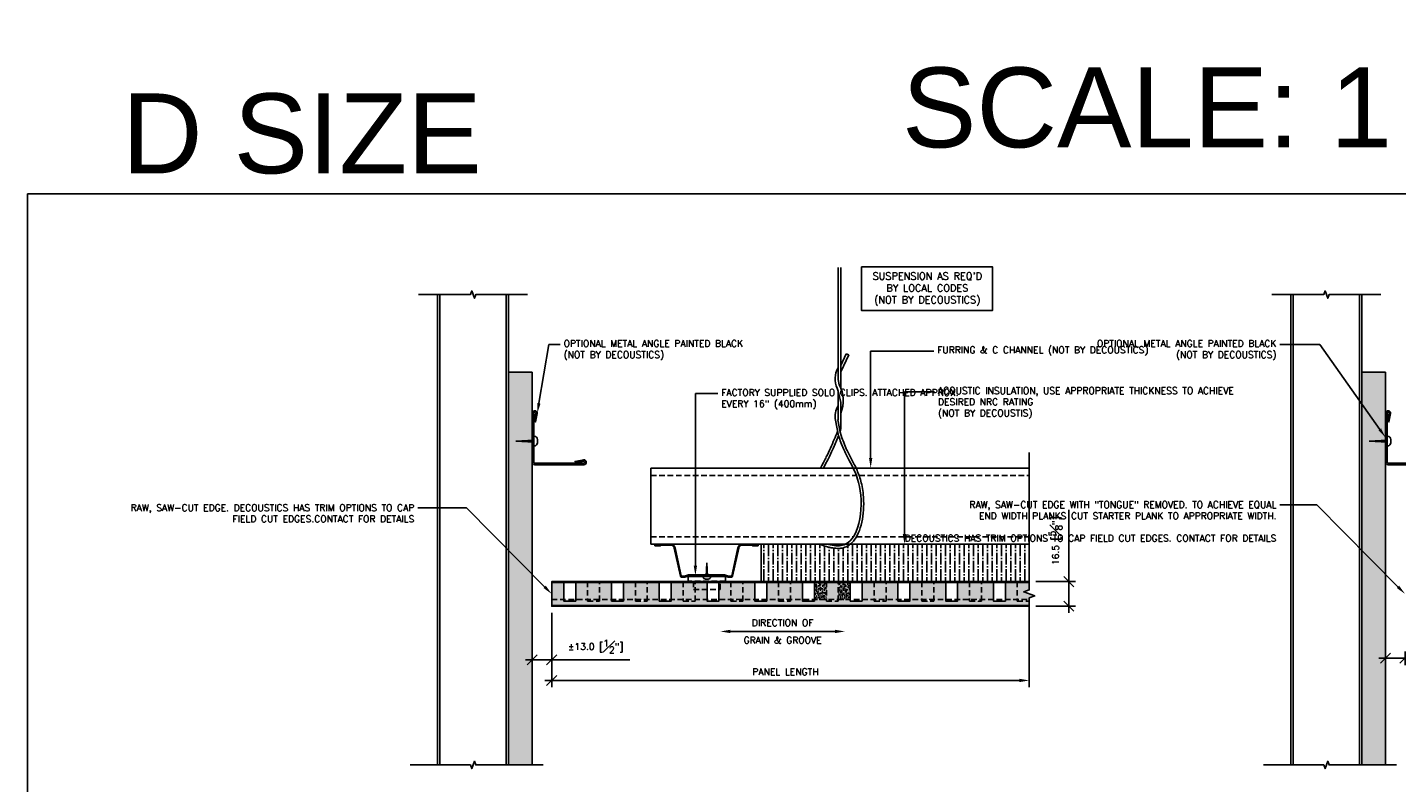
# Model space of a CAD drawing. Header units: millimetres. Extents: x 0 to 4899, y -1170 to 1886.
# Tile 6 of 13: x 279 to 1197, y 775 to 1282. Entities that reach past the tile are written whole.
import ezdxf
from ezdxf import colors
from ezdxf.entities.mleader import LeaderData, LeaderLine
from ezdxf.math import Vec2, Vec3

# ---------------------------------------------------------------- set-up
doc = ezdxf.new("R2010")
doc.units = ezdxf.units.MM
doc.header["$LTSCALE"] = 15
doc.header["$MEASUREMENT"] = 0
doc.linetypes.add('HIDDEN', pattern=[0.375, 0.25, -0.125])
for name, color, linetype in [('1-ARCH', 1, 'Continuous'), ('1-DIM', 4, 'Continuous'), ('1-MOUNT', 155, 'Continuous'), ('1-PANEL', 6, 'Continuous'), ('1-TEXT', 2, 'Continuous')]:
    doc.layers.add(name, color=color, linetype=linetype)
doc.layers.add('1-VIEWPORT', color=3, linetype='Continuous', plot=False)
doc.styles.add('GEN NOTES', font='ARIALUNI.TTF')
doc.styles.add('ROMANS', font='romans.shx')
doc.styles.add('TEXT', font='romans.shx')
doc.dimstyles.new('WDIM 1-2', dxfattribs={"dimscale": 2.25, "dimtxt": 2, "dimasz": 3, "dimexe": 2, "dimexo": 2, "dimgap": 1.6, "dimtad": 1, "dimdec": 1, "dimzin": 3, "dimdsep": 46, "dimtxsty": 'TEXT', "dimblk": 'OBLIQUE', "dimcen": 2, "dimdle": 2, "dimclrd": 256, "dimclre": 4, "dimclrt": 2, "dimazin": 0, "dimtfac": 1, "dimtdec": 1, "dimtmove": 0, "dimatfit": 3, "dimfxl": 1, "dimtfill": 1, "dimfrac": 2, "dimtolj": 1, "dimtzin": 0, "dimlwd": -1, "dimlwe": -1, "dimarcsym": 0})
pattern_1 = [(37.5, (522.9982, 1358.728), (-0.0629934, 1.9268238), [0, -1.52, 0, -1.7, 0, -1.625]), (7.5, (522.9982, 1358.728), (1.769777, 2.822146), [0, -0.82, 0, -1.37, 0, -0.525]), (327.5, (521.7682, 1358.728), (3.114142, 0.005659), [0, -0.5, 0, -1.8, 0, -2.35]), (317.5, (521.7682, 1358.728), (3.006127, 0.877676), [0, -0.25, 0, -1.18, 0, -1.35])]

# ---------------------------------------------------------------- blocks, each defined once
blk = doc.blocks.new('SCREW')
at = {"layer": '1-ARCH'}
h = blk.add_hatch(dxfattribs=at)
h.set_pattern_fill('ANSI31', color=256, scale=0.15, angle=335, style=0)
h.set_pattern_definition([(20, (-12.10494, 23.817114), (-0.006412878, 0.017619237), [])])
h.paths.add_polyline_path([(0.025, 0), (-0.025, 0), (0, -0.47)])
for p in [(-0.025, 0), (0.025, 0)]:
    blk.add_line(p, (0, -0.47), dxfattribs=at)
blk.add_lwpolyline([(-0.128, 0), (-0.128, 0.011, -0.414214), (-0.043, 0.096), (0.043, 0.096, -0.414214), (0.128, 0.011), (0.128, 0)], format="xyb", close=True, dxfattribs=at)
blk = doc.blocks.new('Hatsec_02')
at = {"layer": '1-ARCH'}
for p, q in [((-1.355, 0.024), (-1.217, 0.024)), ((1.217, 0.024), (1.217, 0.032)), ((1.217, 0.032), (1.217, 0.024)), ((1.355, 0.024), (1.217, 0.024)), ((1.36, 0.047), (1.232, 0.047))]:
    blk.add_line(p, q, dxfattribs=at)
blk.add_lwpolyline([(1.217, 0.032, -0.414487), (1.232, 0.047), (1.36, 0.047, -0.414214), (1.375, 0.032), (1.375, 0.015, -0.414214), (1.36, 0), (0.956, 0, -0.352059), (0.834, 0.098), (0.67, 0.845, 0.352059), (0.662, 0.851), (0.585, 0.851), (0.48, 0.818), (-0.48, 0.818), (-0.585, 0.851), (-0.662, 0.851, 0.352059), (-0.67, 0.845), (-0.834, 0.098, -0.352059), (-0.956, 0), (-1.36, 0, -0.414214), (-1.375, 0.015), (-1.375, 0.032, -0.414214), (-1.36, 0.047), (-1.232, 0.047, -0.414214), (-1.217, 0.032), (-1.217, 0.024), (-0.957, 0.024, 0.352016), (-0.857, 0.103), (-0.693, 0.85, -0.352059), (-0.662, 0.875), (-0.579, 0.875), (-0.474, 0.842), (0.474, 0.842), (0.579, 0.875), (0.662, 0.875, -0.352059), (0.693, 0.85), (0.857, 0.103, 0.352016), (0.957, 0.024), (1.217, 0.024)], format="xyb", close=True, dxfattribs=at)
blk.add_arc((1.232, 0.032), 0.0152, 90, 180, dxfattribs=at)
blk = doc.blocks.new('A$C6ED95324')
at = {"layer": '1-MOUNT'}
for p in [(-0.6, 0), (0.6, 0)]:
    blk.add_line(p, (0, -12), dxfattribs=at)
blk.add_lwpolyline([(-3.3, 0), (-3.3, 0.3, -0.414214), (-1.1, 2.4), (1.1, 2.4, -0.414214), (3.3, 0.3), (3.3, 0)], format="xyb", close=True, dxfattribs=at)
for points in [[(1.2, -0.8), (-1.2, -0.3)], [(1.1, -1.6), (-1.1, -1.2)], [(1, -2.4), (-1, -2)], [(0.9, -3.2), (-1, -2.8)], [(0.8, -3.9), (-0.9, -3.6)], [(0.8, -4.7), (-0.8, -4.4)], [(0.7, -5.5), (-0.7, -5.3)], [(0.6, -6.3), (-0.6, -6.1)], [(0.5, -7.1), (-0.5, -6.9)], [(0.4, -7.9), (-0.5, -7.7)], [(0.4, -8.7), (-0.4, -8.5)], [(0.3, -9.5), (-0.3, -9.4)], [(0.2, -10.3), (-0.2, -10.2)], [(0.1, -11), (-0.1, -11)], [(0, -11.8), (0, -11.8)]]:
    blk.add_lwpolyline(points, dxfattribs=at)
blk = doc.blocks.new('_OBLIQUE')
at = {"color": 0, "linetype": 'ByBlock'}
blk.add_line((-0.5, -0.5), (0.5, 0.5), dxfattribs=at)
blk = doc.blocks.new('*D46')
at = {"layer": '1-DIM', "color": 4, "transparency": 16777216}
for p, q in [((630.82, 888.97), (630.82, 839.22)), ((950.94, 844.91), (950.94, 839.22))]:
    blk.add_line(p, q, dxfattribs=at)
at = {"layer": '1-DIM', "transparency": 16777216}
blk.add_line((626.32, 843.72), (944.19, 843.72), dxfattribs=at)
blk.add_solid([(944.19, 844.85), (944.19, 842.6), (950.94, 843.72)], dxfattribs=at)
at = {"layer": 'DEFPOINTS', "color": 0, "transparency": 16777216}
for p in [(630.82, 893.47), (950.94, 849.41), (950.94, 843.72)]:
    blk.add_point(p, dxfattribs=at)
at = {"layer": '1-DIM', "transparency": 16777216, "xscale": 6.75, "yscale": 6.75, "zscale": 6.75, "rotation": 180}
blk.add_blockref('_OBLIQUE', (630.82, 843.72), dxfattribs=at)
at = {"layer": '1-DIM', "color": 2, "transparency": 16777216, "insert": (787.51, 849.57), "char_height": 4.5, "attachment_point": 5, "style": 'TEXT', "bg_fill": 3, "box_fill_scale": 1.25, "bg_fill_color": 256, "bg_fill_true_color": 13158600, "bg_fill_transparency": 0}
blk.add_mtext('\\A1;PANEL LENGTH', dxfattribs=at)
blk = doc.blocks.new('*D47')
at = {"layer": '1-DIM', "transparency": 16777216}
for p, q in [((977.42, 909.97), (977.42, 958.2)), ((977.42, 888.97), (977.42, 909.97))]:
    blk.add_line(p, q, dxfattribs=at)
at = {"layer": '1-DIM', "color": 4, "transparency": 16777216}
for p, q in [((955.44, 909.97), (981.92, 909.97)), ((955.44, 893.47), (981.92, 893.47))]:
    blk.add_line(p, q, dxfattribs=at)
at = {"layer": 'DEFPOINTS', "color": 0, "transparency": 16777216}
for p in [(950.94, 909.97), (977.42, 909.97), (950.94, 893.47)]:
    blk.add_point(p, dxfattribs=at)
at = {"layer": '1-DIM', "transparency": 16777216, "xscale": 6.75, "yscale": 6.75, "zscale": 6.75}
for p, rotation in [((977.42, 909.97), 90), ((977.42, 893.47), 270)]:
    blk.add_blockref('_OBLIQUE', p, dxfattribs=dict(at, rotation=rotation))
at = {"layer": '1-DIM', "color": 2, "transparency": 16777216, "insert": (968.57, 937.46), "char_height": 4.5, "attachment_point": 5, "rotation": 90, "style": 'TEXT', "bg_fill": 3, "box_fill_scale": 1.25, "bg_fill_color": 256, "bg_fill_true_color": 13158600, "bg_fill_transparency": 0}
blk.add_mtext('\\A1;16.5 [{\\H1.000000x;\\S5#8;}"]', dxfattribs=at)
blk = doc.blocks.new('*D58')
at = {"layer": '1-DIM', "transparency": 16777216}
blk.add_line((750.53, 876.58), (820.69, 876.58), dxfattribs=at)
for points in [[(750.53, 877.7), (750.53, 875.45), (743.78, 876.58)], [(820.69, 877.7), (820.69, 875.45), (827.44, 876.58)]]:
    blk.add_solid(points, dxfattribs=at)
at = {"layer": 'DEFPOINTS', "color": 0, "transparency": 16777216}
for p in [(743.78, 876.58), (827.44, 876.58), (827.44, 876.58)]:
    blk.add_point(p, dxfattribs=at)
at = {"layer": '1-DIM', "color": 2, "transparency": 16777216, "char_height": 4.5, "attachment_point": 5, "style": 'TEXT', "bg_fill": 3, "box_fill_scale": 1.25, "bg_fill_color": 256, "bg_fill_true_color": 13158600, "bg_fill_transparency": 0}
for s, insert in [('\\A1;DIRECTION OF', (785.61, 882.43)), ('\\A1;GRAIN & GROOVE', (785.61, 870.73))]:
    blk.add_mtext(s, dxfattribs=dict(at, insert=insert))
blk = doc.blocks.new('*D59')
at = {"layer": '1-DIM', "color": 4, "transparency": 16777216}
for p, q in [((630.82, 888.97), (630.82, 853.09)), ((617.82, 861.21), (617.82, 862.09))]:
    blk.add_line(p, q, dxfattribs=at)
at = {"layer": '1-DIM', "transparency": 16777216}
for p, q in [((613.32, 857.59), (630.82, 857.59)), ((630.82, 857.59), (683.13, 857.59))]:
    blk.add_line(p, q, dxfattribs=at)
at = {"layer": 'DEFPOINTS', "color": 0, "transparency": 16777216}
for p in [(630.82, 893.47), (617.82, 856.71), (630.82, 857.59)]:
    blk.add_point(p, dxfattribs=at)
at = {"layer": '1-DIM', "transparency": 16777216, "xscale": 6.75, "yscale": 6.75, "zscale": 6.75, "rotation": 180}
blk.add_blockref('_OBLIQUE', (617.82, 857.59), dxfattribs=at)
at = {"layer": '1-DIM', "transparency": 16777216, "xscale": 6.75, "yscale": 6.75, "zscale": 6.75}
blk.add_blockref('_OBLIQUE', (630.82, 857.59), dxfattribs=at)
at = {"layer": '1-DIM', "color": 2, "transparency": 16777216, "insert": (660.35, 866.44), "char_height": 4.5, "attachment_point": 5, "style": 'TEXT', "bg_fill": 3, "box_fill_scale": 1.25, "bg_fill_color": 256, "bg_fill_true_color": 13158600, "bg_fill_transparency": 0}
blk.add_mtext('\\A1;%%P13.0 [{\\H1.000000x;\\S1#2;}"]', dxfattribs=at)
blk = doc.blocks.new('*D61')
at = {"layer": '1-DIM', "color": 4, "transparency": 16777216}
for p, q in [((1189.8, 889.47), (1189.8, 854.22)), ((1202.8, 853.91), (1202.8, 863.22))]:
    blk.add_line(p, q, dxfattribs=at)
at = {"layer": '1-DIM', "transparency": 16777216}
for p, q in [((1185.3, 858.72), (1202.8, 858.72)), ((1202.8, 858.72), (1255.11, 858.72))]:
    blk.add_line(p, q, dxfattribs=at)
at = {"layer": 'DEFPOINTS', "color": 0, "transparency": 16777216}
for p in [(1189.8, 893.97), (1202.8, 858.72), (1202.8, 849.41)]:
    blk.add_point(p, dxfattribs=at)
at = {"layer": '1-DIM', "transparency": 16777216, "xscale": 6.75, "yscale": 6.75, "zscale": 6.75, "rotation": 180}
blk.add_blockref('_OBLIQUE', (1189.8, 858.72), dxfattribs=at)
at = {"layer": '1-DIM', "transparency": 16777216, "xscale": 6.75, "yscale": 6.75, "zscale": 6.75}
blk.add_blockref('_OBLIQUE', (1202.8, 858.72), dxfattribs=at)
at = {"layer": '1-DIM', "color": 2, "transparency": 16777216, "insert": (1232.33, 867.57), "char_height": 4.5, "attachment_point": 5, "style": 'TEXT', "bg_fill": 3, "box_fill_scale": 1.25, "bg_fill_color": 256, "bg_fill_true_color": 13158600, "bg_fill_transparency": 0}
blk.add_mtext('\\A1;%%P13.0 [{\\H1.000000x;\\S1#2;}"]', dxfattribs=at)

msp = doc.modelspace()

# ---------------------------------------------------------------- hatches: boundary and pattern name
at = {"layer": '1-ARCH'}
h = msp.add_hatch(dxfattribs=at)
h.set_pattern_fill('AR-SAND', color=8, scale=2.032, style=0)
h.set_pattern_definition([(37.5, (-5243.945, -89187.7363), (-0.1280025, 3.9153059), [0, -3.08864, 0, -3.4544, 0, -3.302]), (7.5, (-5243.945, -89187.7363), (3.59618627, 5.7346008), [0, -1.66624, 0, -2.78384, 0, -1.0668]), (327.5, (-5246.4443, -89187.7363), (6.32793626, 0.0114992), [0, -1.016, 0, -3.6576, 0, -4.7752]), (317.5, (-5246.4443, -89187.7363), (6.10844926, 1.78343675), [0, -0.508, 0, -2.39776, 0, -2.7432])])
h.paths.add_polyline_path([(601.95, 1050.45), (617.82, 1050.45), (617.82, 787.07), (601.95, 787.07)])
h = msp.add_hatch(dxfattribs=at)
h.set_pattern_fill('AR-SAND', color=8, scale=2.032, style=0)
h.set_pattern_definition([(37.5, (-4671.9655, -89187.7363), (-0.1280025, 3.9153059), [0, -3.08864, 0, -3.4544, 0, -3.302]), (7.5, (-4671.9655, -89187.7363), (3.59618627, 5.7346008), [0, -1.66624, 0, -2.78384, 0, -1.0668]), (327.5, (-4674.465, -89187.7363), (6.32793626, 0.0114992), [0, -1.016, 0, -3.6576, 0, -4.7752]), (317.5, (-4674.465, -89187.7363), (6.10844926, 1.78343675), [0, -0.508, 0, -2.39776, 0, -2.7432])])
h.paths.add_polyline_path([(1173.93, 1050.45), (1189.8, 1050.45), (1189.8, 787.07), (1173.93, 787.07)])
h = msp.add_hatch(dxfattribs=at)
h.set_pattern_fill('ANSI36', color=8, scale=25, angle=45)
h.set_pattern_definition([(90, (522.9982, 669.9498), (-3.125, 5.46875), [7.8125, -1.5625, 0, -1.5625])])
edge = h.paths.add_edge_path()
edge.add_spline(control_points=[(831.01, 935.08), (830.14, 934.38), (829.21, 933.79), (827.66, 933.09), (827.09, 932.88), (825.93, 932.56), (825.33, 932.44), (823.86, 932.25), (823, 932.23), (821.08, 932.31), (820.02, 932.44), (818.04, 932.75), (817.11, 932.93), (815.73, 933.21), (815.27, 933.3), (810.52, 935.08)], knot_values=[0, 0, 0, 0, 3.303024, 3.303024, 5.068373, 5.068373, 6.833723, 6.833723, 9.306568, 9.306568, 12.274764, 12.274764, 14.886308, 14.886308, 16.19208, 16.19208, 16.19208, 16.19208], degree=3, periodic=0)
edge.add_line((810.52, 935.08), (771.27, 935.08))
edge.add_line((771.27, 935.08), (771.27, 909.97))
edge.add_line((771.27, 909.97), (950.94, 909.97))
edge.add_line((950.94, 909.97), (950.94, 935.08))
edge.add_line((950.94, 935.08), (831.01, 935.08))
at = {"layer": '1-PANEL'}
h = msp.add_hatch(dxfattribs=at)
h.set_pattern_fill('AR-SAND', color=8)
h.set_pattern_definition(pattern_1)
h.paths.add_polyline_path([(686.94, 909.47), (678.94, 909.47), (678.94, 897.97), (686.94, 897.97)])
h.paths.add_polyline_path([(694.94, 909.47), (686.94, 909.47), (686.94, 897.97), (694.94, 897.97)])
h.paths.add_polyline_path([(702.94, 909.47), (694.94, 909.47), (694.94, 897.97), (702.94, 897.97)])
h.paths.add_polyline_path([(718.94, 909.47), (710.94, 909.47), (710.94, 897.97), (718.94, 897.97)])
h.paths.add_polyline_path([(726.94, 909.47), (718.94, 909.47), (718.94, 897.97), (726.94, 897.97)])
h.paths.add_polyline_path([(734.94, 909.47), (726.94, 909.47), (726.94, 897.97), (734.94, 897.97)])
h.paths.add_polyline_path([(750.94, 909.47), (742.94, 909.47), (742.94, 897.97), (750.94, 897.97)])
h.paths.add_polyline_path([(758.94, 909.47), (750.94, 909.47), (750.94, 897.97), (758.94, 897.97)])
h.paths.add_polyline_path([(766.94, 909.47), (758.94, 909.47), (758.94, 897.97), (766.94, 897.97)])
h.paths.add_polyline_path([(782.94, 909.47), (774.94, 909.47), (774.94, 897.97), (782.94, 897.97)])
h.paths.add_polyline_path([(790.94, 909.47), (782.94, 909.47), (782.94, 897.97), (790.94, 897.97)])
h.paths.add_polyline_path([(798.94, 909.47), (790.94, 909.47), (790.94, 897.97), (798.94, 897.97)])
h.paths.add_polyline_path([(646.94, 909.47), (646.94, 897.97), (670.94, 897.97), (670.94, 909.47)])
h.paths.add_polyline_path([(638.94, 897.97), (638.94, 909.47), (630.82, 909.47), (630.82, 897.97)])
h.paths.add_polyline_path([(870.94, 893.97), (870.94, 896.97), (862.94, 896.97), (862.94, 897.97), (854.94, 897.97), (854.94, 896.97), (846.94, 896.97), (846.94, 897.97), (838.94, 897.97), (838.94, 896.97), (830.94, 896.97), (830.94, 897.97), (822.94, 897.97), (822.94, 896.97), (814.94, 896.97), (814.94, 897.97), (806.94, 897.97), (806.94, 896.97), (798.94, 896.97), (798.94, 897.97), (790.94, 897.97), (790.94, 896.97), (782.94, 896.97), (782.94, 897.97), (774.94, 897.97), (774.94, 896.97), (766.94, 896.97), (766.94, 897.97), (758.94, 897.97), (758.94, 896.97), (750.94, 896.97), (750.94, 897.97), (742.94, 897.97), (742.94, 896.97), (734.94, 896.97), (734.94, 897.97), (726.94, 897.97), (726.94, 896.97), (718.94, 896.97), (718.94, 897.97), (710.94, 897.97), (710.94, 896.97), (702.94, 896.97), (702.94, 897.97), (694.94, 897.97), (694.94, 896.97), (686.94, 896.97), (686.94, 897.97), (678.94, 897.97), (678.94, 896.97), (670.94, 896.97), (670.94, 897.97), (630.82, 897.97), (630.82, 893.97)])
h = msp.add_hatch(dxfattribs=at)
h.set_pattern_fill('AR-SAND', color=8)
h.set_pattern_definition(pattern_1)
h.paths.add_polyline_path([(814.94, 909.47), (806.94, 909.47), (806.94, 897.97), (814.94, 897.97)], flags=0)
h.paths.add_polyline_path([(814.94, 897.97), (822.94, 897.97), (822.94, 909.47), (814.94, 909.47)], flags=16)
h.paths.add_polyline_path([(838.94, 897.97), (846.94, 897.97), (846.94, 909.47), (838.94, 909.47)], flags=17)
h.paths.add_polyline_path([(854.94, 909.47), (846.94, 909.47), (846.94, 897.97), (854.94, 897.97)], flags=16)
h.paths.add_polyline_path([(806.94, 909.47), (806.94, 897.97), (830.94, 897.97), (830.94, 909.47)])
h.paths.add_polyline_path([(774.94, 909.47), (774.94, 897.97), (798.94, 897.97), (798.94, 909.47)])
h.paths.add_polyline_path([(742.94, 909.47), (742.94, 897.97), (766.94, 897.97), (766.94, 909.47)])
h.paths.add_polyline_path([(710.94, 909.47), (710.94, 897.97), (734.94, 897.97), (734.94, 909.47)])
h.paths.add_polyline_path([(678.94, 909.47), (678.94, 897.97), (702.94, 897.97), (702.94, 909.47)])
h.paths.add_polyline_path([(646.94, 909.47), (646.94, 897.97), (670.94, 897.97), (670.94, 909.47)])
h.paths.add_polyline_path([(638.94, 897.97), (638.94, 909.47), (630.82, 909.47), (630.82, 897.97)])
h = msp.add_hatch(dxfattribs=at)
h.set_pattern_fill('AR-SAND', color=8)
h.set_pattern_definition(pattern_1)
h.paths.add_polyline_path([(806.94, 897.97), (814.94, 897.97), (814.94, 909.47), (806.94, 909.47)])
h.paths.add_polyline_path([(830.94, 909.47), (822.94, 909.47), (822.94, 897.97), (830.94, 897.97)])
h = msp.add_hatch(dxfattribs=at)
h.set_pattern_fill('AR-SAND', color=8)
h.set_pattern_definition(pattern_1)
h.paths.add_polyline_path([(822.94, 909.47), (814.94, 909.47), (814.94, 897.97), (822.94, 897.97)])
h.paths.add_polyline_path([(862.94, 909.47), (854.94, 909.47), (854.94, 897.97), (862.94, 897.97)])
h.paths.add_polyline_path([(878.94, 909.47), (870.94, 909.47), (870.94, 897.97), (878.94, 897.97)])
h.paths.add_polyline_path([(886.94, 909.47), (878.94, 909.47), (878.94, 897.97), (886.94, 897.97)])
h.paths.add_polyline_path([(894.94, 909.47), (886.94, 909.47), (886.94, 897.97), (894.94, 897.97)])
h.paths.add_polyline_path([(910.94, 909.47), (902.94, 909.47), (902.94, 897.97), (910.94, 897.97)])
h.paths.add_polyline_path([(918.94, 909.47), (910.94, 909.47), (910.94, 897.97), (918.94, 897.97)])
h.paths.add_polyline_path([(926.94, 909.47), (918.94, 909.47), (918.94, 897.97), (926.94, 897.97)])
h.paths.add_polyline_path([(942.94, 909.47), (934.94, 909.47), (934.94, 897.97), (942.94, 897.97)])
h.paths.add_polyline_path([(950.94, 909.47), (942.94, 909.47), (942.94, 897.97), (950.88, 897.97), (950.94, 899.04), (954.62, 900.38), (947.26, 903.06), (950.94, 904.4)])
h.paths.add_polyline_path([(950.94, 896.97), (942.94, 896.97), (942.94, 897.97), (934.94, 897.97), (934.94, 896.97), (926.94, 896.97), (926.94, 897.97), (918.94, 897.97), (918.94, 896.97), (910.94, 896.97), (910.94, 897.97), (902.94, 897.97), (902.94, 896.97), (894.94, 896.97), (894.94, 897.97), (886.94, 897.97), (886.94, 896.97), (878.94, 896.97), (878.94, 897.97), (870.94, 897.97), (870.94, 896.97), (870.94, 893.97), (950.94, 893.97)])

# ---------------------------------------------------------------- linework, layer by layer
at = {"layer": '1-ARCH', "color": 7, "ltscale": 0.1}
for p, q in [((822.75, 1045.46), (822.75, 1120.7)), ((824.54, 1039.99), (824.54, 1120.54)), ((824.54, 1054.85), (828.3, 1062.74)), ((824.54, 1050.69), (829.91, 1061.98)), ((829.91, 1061.98), (828.3, 1062.74)), ((822.75, 1037.7), (822.28, 1039.7)), ((823.6, 1041.9), (822.75, 1045.46)), ((822.75, 1018.57), (822.75, 1037.7)), ((824.54, 1012.55), (824.54, 1030.15)), ((821.02, 1018.15), (823.08, 1007.67)), ((822.72, 1018.47), (824.27, 1010.22)), ((824.24, 1010.41), (824.54, 1012.55))]:
    msp.add_line(p, q, dxfattribs=at)
at = {"layer": '1-ARCH', "color": 8}
for p, q in [((554.32, 787.07), (554.32, 1102.48)), ((555.91, 787.07), (555.91, 1102.48)), ((600.36, 787.07), (600.36, 1102.48)), ((601.95, 884.34), (601.95, 1102.48)), ((1126.3, 787.07), (1126.3, 1102.48)), ((1127.89, 787.07), (1127.89, 1102.48)), ((1172.34, 787.07), (1172.34, 1102.48)), ((1173.93, 884.34), (1173.93, 1102.48))]:
    msp.add_line(p, q, dxfattribs=at)
at = {"layer": '1-ARCH'}
for p, q in [((601.95, 787.07), (601.95, 1050.45)), ((617.82, 1050.45), (601.95, 1050.45)), ((617.82, 1050.45), (617.82, 787.07)), ((1173.93, 787.07), (1173.93, 1050.45)), ((1189.8, 1050.45), (1173.93, 1050.45)), ((1189.8, 1050.45), (1189.8, 787.07))]:
    msp.add_line(p, q, dxfattribs=at)
at = {"layer": '1-ARCH', "ltscale": 0.1}
for p, q in [((697.29, 986.08), (950.94, 986.08)), ((697.29, 986.08), (697.29, 935.08)), ((697.29, 935.08), (827.87, 935.08))]:
    msp.add_line(p, q, dxfattribs=at)
at = {"layer": '1-ARCH', "linetype": 'HIDDEN'}
for p, q in [((697.29, 981.08), (835.06, 981.08)), ((836.9, 981.08), (950.94, 981.08)), ((697.29, 940.08), (833.12, 940.08)), ((835.13, 940.08), (950.94, 940.08))]:
    msp.add_line(p, q, dxfattribs=at)
at = {"layer": '1-ARCH'}
for points in [[(646.73, 989.65), (652.31, 990.71, -1), (652.31, 989.34), (619.64, 989.34, -0.414214), (618.81, 990.17), (618.81, 1022.88, -1), (620.18, 1022.88), (619.12, 1017.3), (620.07, 1017.11), (621.14, 1022.69), (621.17, 1022.88, 1), (617.82, 1022.88), (617.82, 990.17, 0.414214), (619.64, 988.35), (652.31, 988.35, 1), (652.31, 991.7), (646.55, 990.6)], [(1218.71, 989.65), (1224.29, 990.71, -1), (1224.29, 989.34), (1191.62, 989.34, -0.414214), (1190.79, 990.17), (1190.79, 1022.88, -1), (1192.16, 1022.88), (1191.1, 1017.3), (1192.05, 1017.11), (1193.12, 1022.69), (1193.15, 1022.88, 1), (1189.8, 1022.88), (1189.8, 990.17, 0.414214), (1191.62, 988.35), (1224.29, 988.35, 1), (1224.29, 991.7), (1218.53, 990.6)]]:
    msp.add_lwpolyline(points, format="xyb", close=True, dxfattribs=at)
at = {"layer": '1-ARCH', "color": 8}
msp.add_lwpolyline([(771.27, 935.08), (950.94, 935.08), (950.94, 909.97), (771.27, 909.97)], close=True, dxfattribs=at)
at = {"layer": '1-ARCH', "color": 7, "ltscale": 0.1}
for centre, radius, start, end in [((835.11, 1046.07), 14.32, 149.61767, 206.39031), ((777.36, 1022.97), 47.73, 8.64889, 17.97193), ((804.96, 1031.47), 21.36, 336.47281, 29.22496), ((835.11, 1020.7), 14.32, 149.61767, 190.24167)]:
    msp.add_arc(centre, radius, start, end, dxfattribs=at)
for points, knots in [([(810.52, 935.08), (815.27, 933.3), (815.73, 933.21), (817.11, 932.93), (818.04, 932.75), (820.02, 932.44), (821.08, 932.31), (823, 932.23), (823.86, 932.25), (825.33, 932.44), (825.93, 932.56), (827.09, 932.88), (827.66, 933.09), (829.28, 933.82), (830.27, 934.46), (832.09, 935.99), (832.91, 936.87), (835.05, 939.68), (836.16, 941.84), (837.95, 946.58), (838.61, 949.16), (839.55, 954.55), (839.83, 957.35), (840.01, 962.9), (839.93, 965.65), (839.5, 970.22), (839.24, 972.07), (838.27, 977.06), (837.37, 979.95), (835.24, 985.34), (834.02, 987.85), (832.14, 991.51), (831.52, 992.68), (830.29, 995.03), (829.67, 996.21), (828.72, 998.15), (828.37, 998.91), (827.36, 1001.19), (826.75, 1002.75), (825.7, 1005.61), (825.13, 1006.77), (824.27, 1010.22)], [0, 0, 0, 0, 1.305772, 1.305772, 3.917315, 3.917315, 6.885512, 6.885512, 9.358357, 9.358357, 11.123706, 11.123706, 12.889056, 12.889056, 16.419754, 16.419754, 19.950453, 19.950453, 26.562532, 26.562532, 33.174612, 33.174612, 39.786691, 39.786691, 46.284005, 46.284005, 50.961889, 50.961889, 59.475388, 59.475388, 67.988886, 67.988886, 72.008585, 72.008585, 76.028284, 76.028284, 78.594002, 78.594002, 83.725439, 83.725439, 87.841672, 87.841672, 87.841672, 87.841672]), ([(822.49, 1010.68), (821.74, 1008.89), (820.98, 1007.11), (818.56, 1001.46), (816.84, 997.59), (814.37, 992.54), (813.84, 991.48), (812.84, 989.53), (812.38, 988.65), (811.6, 987.21), (811.3, 986.65), (810.99, 986.08)], [0.442272, 0.442272, 0.442272, 0.442272, 6.555108, 6.555108, 19.665324, 19.665324, 23.129085, 23.129085, 25.943089, 25.943089, 27.718835, 27.718835, 27.718835, 27.718835])]:
    msp.add_open_spline(points, degree=3, knots=knots, dxfattribs=at)
msp.add_open_spline([(823.08, 1007.67), (820.14, 1000.7), (817.07, 993.67), (812.95, 986.08)], degree=3, dxfattribs=at)
msp.add_spline([(815.17, 935.08), (824.76, 934.1), (837.14, 973.84), (830.08, 991.73), (826.46, 998.98), (823.08, 1007.67)], degree=3, dxfattribs=at)
at = {"layer": '1-DIM'}
for points in [[(541.62, 1102.48), (576.35, 1102.48), (577.24, 1104.93), (579.03, 1100.03), (579.92, 1102.48), (614.65, 1102.48)], [(1113.6, 1102.48), (1148.33, 1102.48), (1149.22, 1104.93), (1151.01, 1100.03), (1151.9, 1102.48), (1186.63, 1102.48)], [(950.94, 996.58), (950.94, 904.4), (947.26, 903.06), (954.62, 900.38), (950.94, 899.04), (950.94, 840.33)], [(535.92, 787.07), (576.35, 787.07), (577.24, 784.62), (579.03, 789.52), (579.92, 787.07), (625.04, 787.07)], [(1107.9, 787.07), (1148.33, 787.07), (1149.22, 784.62), (1151.01, 789.52), (1151.9, 787.07), (1197.02, 787.07)]]:
    msp.add_lwpolyline(points, dxfattribs=at)
at = {"layer": '1-MOUNT', "linetype": 'Continuous', "ltscale": 0.1}
msp.add_line((831.01, 935.08), (950.94, 935.08), dxfattribs=at)
at = {"layer": '1-MOUNT', "linetype": 'HIDDEN'}
msp.add_line((747.35, 910.37), (722.35, 910.37), dxfattribs=at)
at = {"layer": '1-MOUNT'}
for points in [[(747.35, 913.87), (722.35, 913.87), (722.35, 913.47), (747.35, 913.47)], [(747.35, 913.47), (722.35, 913.47), (722.35, 909.97), (747.35, 909.97)]]:
    msp.add_lwpolyline(points, close=True, dxfattribs=at)
at = {"layer": '1-MOUNT', "linetype": 'HIDDEN'}
msp.add_lwpolyline([(743.85, 909.97), (725.85, 909.97), (725.85, 904.64), (743.85, 904.64)], close=True, dxfattribs=at)
at = {"layer": '1-PANEL', "color": 1, "linetype": 'HIDDEN'}
msp.add_line((630.82, 897.97), (950.88, 897.97), dxfattribs=at)
at = {"layer": '1-PANEL', "linetype": 'Continuous'}
for points in [[(630.82, 909.97), (630.82, 893.47), (872.82, 893.47)], [(630.82, 909.97), (630.82, 893.47), (950.94, 893.47)]]:
    msp.add_lwpolyline(points, dxfattribs=at)
at = {"layer": '1-PANEL'}
for points in [[(950.94, 909.97), (630.82, 909.97), (630.82, 893.97)], [(950.94, 909.47), (630.82, 909.47), (630.82, 893.97)], [(638.94, 909.97), (638.94, 896.97), (646.94, 896.97), (646.94, 909.97), (638.94, 909.97)], [(670.94, 909.97), (670.94, 896.97), (678.94, 896.97), (678.94, 909.97), (670.94, 909.97)], [(702.94, 909.97), (702.94, 896.97), (710.94, 896.97), (710.94, 909.97), (702.94, 909.97)], [(734.94, 909.97), (734.94, 896.97), (742.94, 896.97), (742.94, 909.97), (734.94, 909.97)], [(766.94, 909.97), (766.94, 896.97), (774.94, 896.97), (774.94, 909.97), (766.94, 909.97)], [(798.94, 909.97), (798.94, 896.97), (806.94, 896.97), (806.94, 909.97), (798.94, 909.97)], [(830.94, 909.97), (830.94, 896.97), (838.94, 896.97), (838.94, 909.97), (830.94, 909.97)], [(862.94, 909.97), (862.94, 896.97), (870.94, 896.97), (870.94, 909.97), (862.94, 909.97)], [(894.94, 909.97), (894.94, 896.97), (902.94, 896.97), (902.94, 909.97), (894.94, 909.97)], [(926.94, 909.97), (926.94, 896.97), (934.94, 896.97), (934.94, 909.97), (926.94, 909.97)], [(630.82, 893.97), (630.82, 893.97), (950.94, 893.97)]]:
    msp.add_lwpolyline(points, dxfattribs=at)
at = {"layer": '1-PANEL', "linetype": 'HIDDEN'}
for points in [[(654.94, 909.97), (654.94, 896.97), (662.94, 896.97), (662.94, 909.97), (654.94, 909.97)], [(686.94, 909.97), (686.94, 896.97), (694.94, 896.97), (694.94, 909.97), (686.94, 909.97)], [(718.94, 909.97), (718.94, 896.97), (726.94, 896.97), (726.94, 909.97), (718.94, 909.97)], [(750.94, 909.97), (750.94, 896.97), (758.94, 896.97), (758.94, 909.97), (750.94, 909.97)], [(782.94, 909.97), (782.94, 896.97), (790.94, 896.97), (790.94, 909.97), (782.94, 909.97)], [(814.94, 909.97), (814.94, 896.97), (822.94, 896.97), (822.94, 909.97), (814.94, 909.97)], [(846.94, 909.97), (846.94, 896.97), (854.94, 896.97), (854.94, 909.97), (846.94, 909.97)], [(878.94, 909.97), (878.94, 896.97), (886.94, 896.97), (886.94, 909.97), (878.94, 909.97)], [(910.94, 909.97), (910.94, 896.97), (918.94, 896.97), (918.94, 909.97), (910.94, 909.97)], [(950.94, 909.97), (942.94, 909.97)], [(942.94, 909.97), (942.94, 896.97), (950.94, 896.97), (950.94, 897.9)]]:
    msp.add_lwpolyline(points, dxfattribs=at)
at = {"layer": '1-TEXT'}
msp.add_lwpolyline([(838.6, 1121.14), (926.19, 1121.14), (926.19, 1091.76), (838.6, 1091.76)], close=True, dxfattribs=at)
at = {"layer": '1-VIEWPORT'}
msp.add_lwpolyline([(279.4, 1170), (1779.37, 1170), (1779.37, 0), (279.4, 0)], close=True, dxfattribs=at)

# ---------------------------------------------------------------- block references
at = {"layer": '1-ARCH', "xscale": 25.4, "yscale": 25.4, "zscale": 25.4, "rotation": 270}
for p in [(618.81, 1004.21), (1190.79, 1004.21)]:
    msp.add_blockref('SCREW', p, dxfattribs=at)
at = {"layer": '1-ARCH', "ltscale": 0.1, "xscale": 25.1942599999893, "yscale": 25.1942599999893, "zscale": 25.1942599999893, "rotation": 180}
msp.add_blockref('Hatsec_02', (734.61, 935.08), dxfattribs=at)
at = {"layer": '1-MOUNT', "xscale": 0.75, "yscale": 0.75, "zscale": 0.75, "rotation": 180}
msp.add_blockref('A$C6ED95324', (734.85, 913.47), dxfattribs=at)

# ---------------------------------------------------------------- texts
at = {"layer": '1-TEXT'}
for s, insert, char_height, width, attachment_point, style in [('\\pi51.34461;D SIZE ', (291.44, 1210.15), 53.5781, 333.9231, 4, 'GEN NOTES'), ('SCALE: 1 : 2', (1081.9, 1227.55), 53.5781, 599.9619, 5, 'GEN NOTES'), ("SUSPENSION AS REQ'D\\PBY LOCAL CODES\\P(NOT BY DECOUSTICS)", (882.59, 1106.08), 4.7625, 88.9, 5, 'ROMANS')]:
    msp.add_mtext(s, dxfattribs=dict(at, insert=insert, char_height=char_height, width=width, attachment_point=attachment_point, style=style))

# ---------------------------------------------------------------- leaders
ml = msp.add_multileader_mtext('Standard', dxfattribs=at)
ml.set_content('OPTIONAL METAL ANGLE PAINTED BLACK\\P(NOT BY DECOUSTICS)', color=256, style='TEXT')
ml.set_leader_properties(color=4, linetype='ByLayer', lineweight=-1)
ml.build(insert=Vec2(0, 0))
ml.multileader.update_dxf_attribs({"dogleg_length": 0.36, "arrow_head_size": 6.75, "scale": 2.25})
ctx = ml.context
ctx.base_point, ctx.scale, ctx.char_height, ctx.arrow_head_size, ctx.landing_gap_size, ctx.plane_origin = Vec3(636.58, 1068.92), 2.25, 4.5, 6.75, 2.25, Vec3(515.94, 1084.22)
notes = []
notes.append((ctx, [(0, (1, 1, 0), (628.81, 1068.92), (1, 0), 7.77, [(0, [(621.17, 1022.88)], 0, [])])]))
ctx.mtext.insert, ctx.mtext.width, ctx.mtext.flow_direction = Vec3(638.83, 1071.92), 91.5892, 5
ml = msp.add_multileader_mtext('Standard', dxfattribs=at)
ml.set_content('FURRING & C CHANNEL (NOT BY DECOUSTICS)', color=256, style='TEXT')
ml.set_leader_properties(color=4, linetype='ByLayer', lineweight=-1)
ml.build(insert=Vec2(0, 0))
ml.multileader.update_dxf_attribs({"dogleg_length": 0.36, "arrow_head_size": 6.75, "scale": 2.25})
ctx = ml.context
ctx.base_point, ctx.scale, ctx.char_height, ctx.arrow_head_size, ctx.landing_gap_size, ctx.plane_origin = Vec3(887.02, 1064.56), 2.25, 4.5, 6.75, 2.25, Vec3(925.07, 1079.86)
notes.append((ctx, [(1, (1, 1, 0), (844.63, 1064.56), (1, 0), 42.4, [(0, [(844.63, 986.08)], 0, [])])]))
ctx.mtext.insert, ctx.mtext.width, ctx.mtext.flow_direction = Vec3(889.27, 1067.56), 91.5892, 5
ml = msp.add_multileader_mtext('Standard', dxfattribs=at)
ml.set_content('OPTIONAL METAL ANGLE PAINTED BLACK\\P(NOT BY DECOUSTICS)', color=256, style='TEXT')
ml.set_leader_properties(color=4, linetype='ByLayer', lineweight=-1)
ml.build(insert=Vec2(0, 0))
ml.multileader.update_dxf_attribs({"dogleg_length": 0.36, "arrow_head_size": 6.75, "scale": 2.25})
ctx = ml.context
ctx.base_point, ctx.scale, ctx.char_height, ctx.arrow_head_size, ctx.landing_gap_size, ctx.plane_origin = Vec3(1034.22, 1068.92), 2.25, 4.5, 6.75, 2.25, Vec3(1087.92, 1084.22)
ctx.text_align_type = 2
notes.append((ctx, [(1, (1, 1, 0), (1145.71, 1068.92), (-1, 0), 26.84, [(0, [(1189.8, 1006.52)], 0, [])])]))
ctx.mtext.insert, ctx.mtext.width, ctx.mtext.alignment, ctx.mtext.flow_direction = Vec3(1116.61, 1071.92), 91.5892, 3, 5
ml = msp.add_multileader_mtext('Standard', dxfattribs=at)
ml.set_content('FACTORY SUPPLIED SOLO CLIPS. ATTACHED APPROX. EVERY 16" (400mm)', color=256, style='TEXT')
ml.set_leader_properties(color=4, linetype='ByLayer', lineweight=-1)
ml.build(insert=Vec2(0, 0))
ml.multileader.update_dxf_attribs({"dogleg_length": 0.36, "arrow_head_size": 6.75, "scale": 2.25})
ctx = ml.context
ctx.base_point, ctx.scale, ctx.char_height, ctx.arrow_head_size, ctx.landing_gap_size, ctx.plane_origin = Vec3(742.22, 1036.02), 2.25, 4.5, 6.75, 2.25, Vec3(785.02, 1047.9)
notes.append((ctx, [(0, (1, 1, 0), (727.15, 1036.02), (1, 0), 15.07, [(0, [(727.15, 913.87)], 0, [])])]))
ctx.mtext.insert, ctx.mtext.width, ctx.mtext.flow_direction = Vec3(744.47, 1039.02), 77.1456, 5
ml = msp.add_multileader_mtext('Standard', dxfattribs=at)
ml.set_content('RAW, SAW-CUT EDGE. DECOUSTICS HAS TRIM OPTIONS TO CAP FIELD CUT EDGES.CONTACT FOR DETAILS', color=256, style='TEXT')
ml.set_leader_properties(color=4, linetype='ByLayer', lineweight=-1)
ml.build(insert=Vec2(0, 0))
ml.multileader.update_dxf_attribs({"dogleg_length": 0.36, "arrow_head_size": 6.75, "scale": 2.25})
ctx = ml.context
ctx.base_point, ctx.scale, ctx.char_height, ctx.arrow_head_size, ctx.landing_gap_size, ctx.plane_origin = Vec3(437.72, 959.53), 2.25, 4.5, 6.75, 2.25, Vec3(515.94, 974.83)
ctx.text_align_type = 2
notes.append((ctx, [(1, (1, 1, 0), (573.73, 959.53), (-1, 0), 32.72, [(0, [(630.82, 901.72)], 0, [])])]))
ctx.mtext.insert, ctx.mtext.width, ctx.mtext.alignment, ctx.mtext.flow_direction = Vec3(538.76, 961.78), 99.2432, 3, 5
for ctx, leaders in notes:
    for number, flags, end, landing, length, lines in leaders:
        leader = LeaderData()
        leader.index, (leader.has_last_leader_line, leader.has_dogleg_vector, leader.attachment_direction) = number, flags
        leader.last_leader_point, leader.dogleg_vector, leader.dogleg_length = Vec3(end), Vec3(landing), length
        for number, points, colour, breaks in lines:
            line = LeaderLine()
            line.index, line.vertices, line.color, line.breaks = number, Vec3.list(points), colors.encode_raw_color(colour), breaks
            leader.lines.append(line)
        ctx.leaders.append(leader)

# ---------------------------------------------------------------- next in the draw order: dimensions: what is measured, and where the dimension line sits
at = {"layer": '1-DIM'}
dim = msp.add_linear_dim(base=(950.94, 843.72), p1=(630.82, 893.47), p2=(950.94, 849.41), text='PANEL LENGTH', dimstyle='WDIM 1-2', override={"dimblk1": 'OBLIQUE', "dimsah": 1}, dxfattribs=at)
dim.commit()
dim.dimension.update_dxf_attribs({"geometry": '*D46', "text_midpoint": (787.51, 849.57)})
dim = msp.add_linear_dim(base=(1202.8, 858.72), p1=(1189.8, 893.97), p2=(1202.8, 849.41), text='%%P<>', dimstyle='WDIM 1-2', dxfattribs=at)
dim.commit()
dim.dimension.update_dxf_attribs({"geometry": '*D61', "text_midpoint": (1232.33, 867.57)})

# ---------------------------------------------------------------- next in the draw order: dimensions: what is measured, and where the dimension line sits
dim = msp.add_linear_dim(base=(977.42, 909.97), p1=(950.94, 893.47), p2=(950.94, 909.97), angle=270, dimstyle='WDIM 1-2', dxfattribs=at)
dim.commit()
dim.dimension.update_dxf_attribs({"geometry": '*D47', "text_midpoint": (968.57, 937.46)})
dim = msp.add_linear_dim(base=(630.82, 857.59), p1=(617.82, 856.71), p2=(630.82, 893.47), text='%%P<>', dimstyle='WDIM 1-2', dxfattribs=at)
dim.commit()
dim.dimension.update_dxf_attribs({"geometry": '*D59', "text_midpoint": (660.35, 866.44)})
dim = msp.add_linear_dim(base=(827.44, 876.58), p1=(743.78, 876.58), p2=(827.44, 876.58), text='DIRECTION OF\\XGRAIN & GROOVE', dimstyle='WDIM 1-2', override={"dimsah": 1}, dxfattribs=at)
dim.commit()
dim.dimension.update_dxf_attribs({"geometry": '*D58', "text_midpoint": (785.61, 876.58)})

# ---------------------------------------------------------------- next in the draw order: leaders
at = {"layer": '1-TEXT'}
ml = msp.add_multileader_mtext('Standard', dxfattribs=at)
ml.set_content('ACOUSTIC INSULATION, USE APPROPRIATE THICKNESS TO ACHIEVE DESIRED NRC RATING\\P(NOT BY DECOUSTIS)', color=256, style='TEXT')
ml.set_leader_properties(color=4, linetype='ByLayer', lineweight=-1)
ml.build(insert=Vec2(0, 0))
ml.multileader.update_dxf_attribs({"dogleg_length": 0.36, "arrow_head_size": 6.75, "scale": 2.25})
ctx = ml.context
ctx.base_point, ctx.scale, ctx.char_height, ctx.arrow_head_size, ctx.landing_gap_size, ctx.plane_origin = Vec3(887.52, 1037.28), 2.25, 4.5, 6.75, 2.25, Vec3(925.07, 1052.58)
notes = []
notes.append((ctx, [(1, (1, 1, 0), (867.28, 1037.28), (1, 0), 20.24, [(0, [(867.28, 935.08)], 0, [])])]))
ctx.mtext.insert, ctx.mtext.width, ctx.mtext.flow_direction = Vec3(889.77, 1040.28), 104.9011, 5
ml = msp.add_multileader_mtext('Standard', dxfattribs=at)
ml.set_content('RAW, SAW-CUT EDGE WITH "TONGUE" REMOVED. TO ACHIEVE EQUAL END WIDTH PLANKS CUT STARTER PLANK TO APPROPRIATE WIDTH.\\P\\PDECOUSTICS HAS TRIM OPTIONS TO CAP FIELD CUT EDGES. CONTACT FOR DETAILS', color=256, style='TEXT')
ml.set_leader_properties(color=4, linetype='ByLayer', lineweight=-1)
ml.build(insert=Vec2(0, 0))
ml.multileader.update_dxf_attribs({"dogleg_length": 0.36, "arrow_head_size": 6.75, "scale": 2.25})
ctx = ml.context
ctx.base_point, ctx.scale, ctx.char_height, ctx.arrow_head_size, ctx.landing_gap_size, ctx.plane_origin = Vec3(1011.08, 961.58), 2.25, 4.5, 6.75, 2.25, Vec3(1085.81, 976.88)
ctx.text_align_type = 2
notes.append((ctx, [(1, (1, 1, 0), (1143.6, 961.58), (-1, 0), 24.73, [(0, [(1202.8, 901.72)], 0, [])])]))
ctx.mtext.insert, ctx.mtext.width, ctx.mtext.alignment, ctx.mtext.flow_direction = Vec3(1116.61, 963.83), 104.6757, 3, 5
for ctx, leaders in notes:
    for number, flags, end, landing, length, lines in leaders:
        leader = LeaderData()
        leader.index, (leader.has_last_leader_line, leader.has_dogleg_vector, leader.attachment_direction) = number, flags
        leader.last_leader_point, leader.dogleg_vector, leader.dogleg_length = Vec3(end), Vec3(landing), length
        for number, points, colour, breaks in lines:
            line = LeaderLine()
            line.index, line.vertices, line.color, line.breaks = number, Vec3.list(points), colors.encode_raw_color(colour), breaks
            leader.lines.append(line)
        ctx.leaders.append(leader)

doc.saveas('drawing.dxf')
